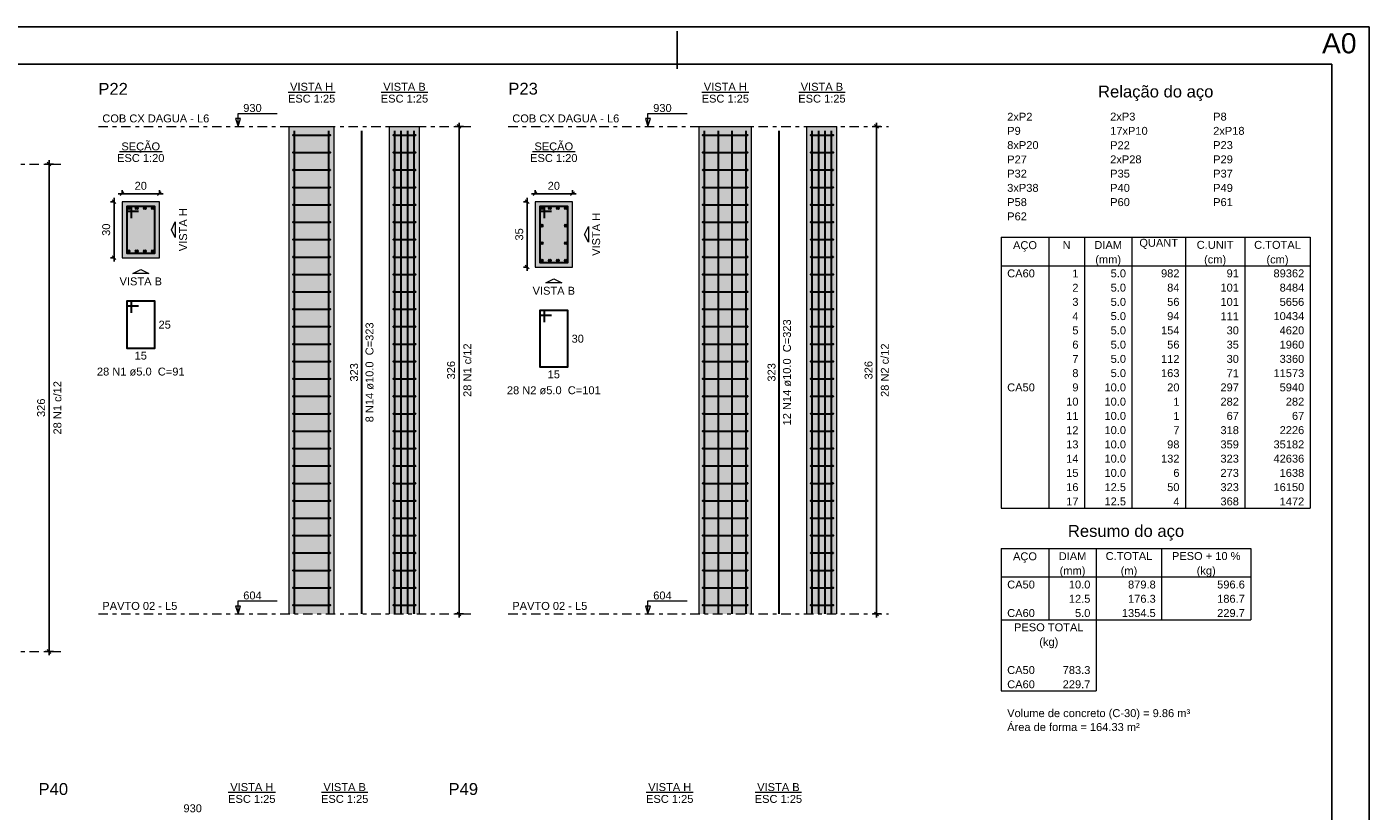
# Model space of a CAD drawing. Header units: millimetres. Extents: x 0 to 119, y 0 to 84.
# Tile 13 of 13: x 83 to 119, y 63 to 84. Entities that reach past the tile are written whole.
import ezdxf

# ---------------------------------------------------------------- set-up
doc = ezdxf.new("R2010")
doc.units = ezdxf.units.MM
doc.header["$MEASUREMENT"] = 0
doc.linetypes.add('DASHDOT', pattern=[2.54, 1.27, -0.635, 0, -0.635])
doc.linetypes.add('NULL', pattern=[0])
doc.layers.get('0').update_dxf_attribs({"lineweight": 18})
for name, color, linetype, lineweight in [('Descrição da armadura', 7, 'Continuous', 0), ('DT-Barras na forma', 2, 'Continuous', 30), ('DT-Barras no corte', 5, 'Continuous', 5), ('DT-Barras rebatidas', 2, 'Continuous', 30), ('DT-Cotas', 9, 'Continuous', 5), ('DT-Estribos na forma', 2, 'Continuous', 30), ('DT-Forma', 5, 'Continuous', 5), ('DT-Hachura seção pilares', 254, 'Continuous', 5), ('DT-Hachura vista pilares', 254, 'Continuous', 5), ('DT-Pontilhado', 9, 'DASHDOT', 5), ('DT-Relação do aço', 9, 'Continuous', 5), ('DT-Textos', 7, 'Continuous', 5), ('DT-Título', 3, 'Continuous', 20), ('Textos armaduras', 7, 'Continuous', 0)]:
    doc.layers.add(name, color=color, linetype=linetype, lineweight=lineweight)
doc.layers.add('SEDUC_MARF', color=1, linetype='Continuous')
doc.layers.add('SEDUC_MARGG', color=7, linetype='Continuous')
doc.styles.add('Arial', font='txt')
doc.dimstyles.new('UM_20.000000', dxfattribs={"dimtxt": 0.18, "dimasz": 0.1, "dimexe": 0.1, "dimexo": 0.2, "dimgap": 0, "dimtad": 1, "dimtih": 1, "dimtoh": 1, "dimdec": 1, "dimlfac": 20, "dimzin": 0, "dimdsep": 46, "dimtxsty": 'Standard', "dimcen": 0.09, "dimdle": 0.1, "dimadec": 1, "dimazin": 2, "dimtfac": 1, "dimtdec": 4, "dimtofl": 0, "dimtmove": 0, "dimatfit": 3, "dimfxl": 1, "dimtolj": 1, "dimarcsym": 0})
doc.dimstyles.new('UM_25.000000', dxfattribs={"dimtxt": 0.18, "dimasz": 0.1, "dimexe": 0.1, "dimexo": 0.2, "dimgap": 0, "dimtad": 1, "dimtih": 1, "dimtoh": 1, "dimdec": 1, "dimlfac": 25, "dimzin": 0, "dimdsep": 46, "dimtxsty": 'Standard', "dimcen": 0.09, "dimdle": 0.1, "dimadec": 1, "dimazin": 2, "dimtfac": 1, "dimtdec": 4, "dimtofl": 0, "dimtmove": 0, "dimatfit": 3, "dimfxl": 1, "dimtolj": 1, "dimarcsym": 0})

# ---------------------------------------------------------------- blocks, each defined once
blk = doc.blocks.new('_Oblique')
at = {"color": 0, "linetype": 'ByBlock', "lineweight": -2}
blk.add_line((-0.5, -0.5), (0.5, 0.5), dxfattribs=at)
blk = doc.blocks.new('*D27')
at = {"layer": 'Defpoints', "color": 0}
for p in [(83.605181, 80.42905), (83.922881, 80.42905), (83.922881, 67.38905)]:
    blk.add_point(p, dxfattribs=at)
at = {"layer": 'DT-Cotas', "color": 0, "lineweight": -2}
for p, q in [((83.722881, 80.42905), (83.505181, 80.42905)), ((83.605181, 67.28905), (83.605181, 80.52905)), ((83.722881, 67.38905), (83.505181, 67.38905))]:
    blk.add_line(p, q, dxfattribs=at)
at = {"layer": 'DT-Cotas', "color": 0, "lineweight": -2, "xscale": 0.1, "yscale": 0.1, "zscale": 0.1}
for p, rotation in [((83.605181, 80.42905), 90), ((83.605181, 67.38905), 270)]:
    blk.add_blockref('_Oblique', p, dxfattribs=dict(at, rotation=rotation))
at = {"layer": 'DT-Cotas', "color": 7, "insert": (83.393381, 73.90905), "char_height": 0.2118, "attachment_point": 5, "rotation": 90, "style": 'Arial'}
blk.add_mtext('\\A1;326', dxfattribs=at)
blk = doc.blocks.new('*D28')
at = {"layer": 'Defpoints', "color": 0}
for p in [(85.556568, 79.423), (85.344768, 77.923), (85.556568, 77.923)]:
    blk.add_point(p, dxfattribs=at)
at = {"layer": 'DT-Cotas', "color": 0, "lineweight": -2}
for p, q in [((85.356568, 79.423), (85.244768, 79.423)), ((85.344768, 79.523), (85.344768, 77.823)), ((85.356568, 77.923), (85.244768, 77.923))]:
    blk.add_line(p, q, dxfattribs=at)
at = {"layer": 'DT-Cotas', "color": 0, "lineweight": -2, "xscale": 0.1, "yscale": 0.1, "zscale": 0.1}
for p, rotation in [((85.344768, 79.423), 90), ((85.344768, 77.923), 270)]:
    blk.add_blockref('_Oblique', p, dxfattribs=dict(at, rotation=rotation))
at = {"layer": 'DT-Cotas', "color": 7, "insert": (85.132968, 78.673), "char_height": 0.2118, "attachment_point": 5, "rotation": 90, "style": 'Arial'}
blk.add_mtext('\\A1;30', dxfattribs=at)
blk = doc.blocks.new('*D29')
at = {"layer": 'Defpoints', "color": 0}
for p in [(85.556568, 79.423), (86.556568, 79.6348), (86.556568, 79.423)]:
    blk.add_point(p, dxfattribs=at)
at = {"layer": 'DT-Cotas', "color": 0, "lineweight": -2}
for p, q in [((85.556568, 79.623), (85.556568, 79.7348)), ((86.556568, 79.623), (86.556568, 79.7348)), ((85.456568, 79.6348), (86.656568, 79.6348))]:
    blk.add_line(p, q, dxfattribs=at)
at = {"layer": 'DT-Cotas', "color": 0, "lineweight": -2, "xscale": 0.1, "yscale": 0.1, "zscale": 0.1, "rotation": 180}
blk.add_blockref('_Oblique', (85.556568, 79.6348), dxfattribs=at)
at = {"layer": 'DT-Cotas', "color": 0, "lineweight": -2, "xscale": 0.1, "yscale": 0.1, "zscale": 0.1}
blk.add_blockref('_Oblique', (86.556568, 79.6348), dxfattribs=at)
at = {"layer": 'DT-Cotas', "color": 7, "insert": (86.056568, 79.8466), "char_height": 0.2118, "attachment_point": 5, "rotation": 0.0057296, "style": 'Arial'}
blk.add_mtext('\\A1;20', dxfattribs=at)
blk = doc.blocks.new('*D30')
at = {"layer": 'Defpoints', "color": 0}
for p in [(94.566564, 81.4351), (94.884264, 81.4351), (94.884264, 68.3951)]:
    blk.add_point(p, dxfattribs=at)
at = {"layer": 'DT-Cotas', "color": 0, "lineweight": -2}
for p, q in [((94.566564, 68.2951), (94.566564, 81.5351)), ((94.684264, 81.4351), (94.466564, 81.4351)), ((94.684264, 68.3951), (94.466564, 68.3951))]:
    blk.add_line(p, q, dxfattribs=at)
at = {"layer": 'DT-Cotas', "color": 0, "lineweight": -2, "xscale": 0.1, "yscale": 0.1, "zscale": 0.1}
for p, rotation in [((94.566564, 81.4351), 90), ((94.566564, 68.3951), 270)]:
    blk.add_blockref('_Oblique', p, dxfattribs=dict(at, rotation=rotation))
at = {"layer": 'DT-Cotas', "color": 7, "insert": (94.354764, 74.9151), "char_height": 0.2118, "attachment_point": 5, "rotation": 90, "style": 'Arial'}
blk.add_mtext('\\A1;326', dxfattribs=at)
blk = doc.blocks.new('*D31')
at = {"layer": 'Defpoints', "color": 0}
for p in [(96.600438, 79.423), (96.388638, 77.673), (96.600438, 77.673)]:
    blk.add_point(p, dxfattribs=at)
at = {"layer": 'DT-Cotas', "color": 0, "lineweight": -2}
for p, q in [((96.400438, 79.423), (96.288638, 79.423)), ((96.388638, 79.523), (96.388638, 77.573)), ((96.400438, 77.673), (96.288638, 77.673))]:
    blk.add_line(p, q, dxfattribs=at)
at = {"layer": 'DT-Cotas', "color": 0, "lineweight": -2, "xscale": 0.1, "yscale": 0.1, "zscale": 0.1}
for p, rotation in [((96.388638, 79.423), 90), ((96.388638, 77.673), 270)]:
    blk.add_blockref('_Oblique', p, dxfattribs=dict(at, rotation=rotation))
at = {"layer": 'DT-Cotas', "color": 7, "insert": (96.176838, 78.548), "char_height": 0.2118, "attachment_point": 5, "rotation": 90, "style": 'Arial'}
blk.add_mtext('\\A1;35', dxfattribs=at)
blk = doc.blocks.new('*D32')
at = {"layer": 'Defpoints', "color": 0}
for p in [(96.600438, 79.423), (97.600438, 79.6348), (97.600438, 79.423)]:
    blk.add_point(p, dxfattribs=at)
at = {"layer": 'DT-Cotas', "color": 0, "lineweight": -2}
for p, q in [((96.600438, 79.623), (96.600438, 79.7348)), ((97.600438, 79.623), (97.600438, 79.7348)), ((96.500438, 79.6348), (97.700438, 79.6348))]:
    blk.add_line(p, q, dxfattribs=at)
at = {"layer": 'DT-Cotas', "color": 0, "lineweight": -2, "xscale": 0.1, "yscale": 0.1, "zscale": 0.1, "rotation": 180}
blk.add_blockref('_Oblique', (96.600438, 79.6348), dxfattribs=at)
at = {"layer": 'DT-Cotas', "color": 0, "lineweight": -2, "xscale": 0.1, "yscale": 0.1, "zscale": 0.1}
blk.add_blockref('_Oblique', (97.600438, 79.6348), dxfattribs=at)
at = {"layer": 'DT-Cotas', "color": 7, "insert": (97.100438, 79.8466), "char_height": 0.2118, "attachment_point": 5, "rotation": 0.0057296, "style": 'Arial'}
blk.add_mtext('\\A1;20', dxfattribs=at)
blk = doc.blocks.new('*D33')
at = {"layer": 'Defpoints', "color": 0}
for p in [(105.727946, 81.4351), (106.045646, 81.4351), (106.045646, 68.3951)]:
    blk.add_point(p, dxfattribs=at)
at = {"layer": 'DT-Cotas', "color": 0, "lineweight": -2}
for p, q in [((105.727946, 68.2951), (105.727946, 81.5351)), ((105.845646, 81.4351), (105.627946, 81.4351)), ((105.845646, 68.3951), (105.627946, 68.3951))]:
    blk.add_line(p, q, dxfattribs=at)
at = {"layer": 'DT-Cotas', "color": 0, "lineweight": -2, "xscale": 0.1, "yscale": 0.1, "zscale": 0.1}
for p, rotation in [((105.727946, 81.4351), 90), ((105.727946, 68.3951), 270)]:
    blk.add_blockref('_Oblique', p, dxfattribs=dict(at, rotation=rotation))
at = {"layer": 'DT-Cotas', "color": 7, "insert": (105.516146, 74.9151), "char_height": 0.2118, "attachment_point": 5, "rotation": 90, "style": 'Arial'}
blk.add_mtext('\\A1;326', dxfattribs=at)

msp = doc.modelspace()

# ---------------------------------------------------------------- hatches: boundary and pattern name
at = {"layer": 'DT-Hachura seção pilares', "linetype": 'Continuous'}
for points in [[(85.5566, 77.923), (85.5566, 77.923), (86.5566, 77.923), (86.5566, 79.423), (85.5566, 79.423), (85.5566, 77.923)], [(96.6004, 77.673), (96.6004, 77.673), (97.6004, 77.673), (97.6004, 79.423), (96.6004, 79.423), (96.6004, 77.673)]]:
    msp.add_hatch(color=254, dxfattribs=at).paths.add_polyline_path(points)
at = {"layer": 'DT-Hachura vista pilares', "linetype": 'Continuous'}
for points in [[(90.025, 68.3951), (90.025, 81.4351), (91.225, 81.4351), (91.225, 68.3951), (90.025, 68.3951)], [(92.7076, 68.3951), (92.7076, 81.4351), (93.5076, 81.4351), (93.5076, 68.3951), (92.7076, 68.3951)], [(100.9863, 68.3951), (100.9863, 81.4351), (102.3863, 81.4351), (102.3863, 68.3951), (100.9863, 68.3951)], [(103.8689, 68.3951), (103.8689, 81.4351), (104.6689, 81.4351), (104.6689, 68.3951), (103.8689, 68.3951)]]:
    msp.add_hatch(color=254, dxfattribs=at).paths.add_polyline_path(points)

# ---------------------------------------------------------------- linework, layer by layer
at = {"layer": 'DT-Barras na forma'}
for points in [[(90.165, 68.3951), (90.165, 81.3191)], [(91.085, 68.3951), (91.085, 81.3191)], [(92.8476, 68.3951), (92.8476, 81.3191)], [(93.0209, 68.3951), (93.0209, 81.3191)], [(93.1942, 68.3951), (93.1942, 81.3191)], [(93.3676, 68.3951), (93.3676, 81.3191)], [(101.1263, 68.3951), (101.1263, 81.3191)], [(101.4997, 68.3951), (101.4997, 81.3191)], [(101.873, 68.3951), (101.873, 81.3191)], [(102.2463, 68.3951), (102.2463, 81.3191)], [(104.0089, 68.3951), (104.0089, 81.3191)], [(104.1823, 68.3951), (104.1823, 81.3191)], [(104.3556, 68.3951), (104.3556, 81.3191)], [(104.5289, 68.3951), (104.5289, 81.3191)], [(85.8066, 78.9855), (85.8066, 79.298), (85.6816, 79.298), (85.6816, 78.048), (86.4316, 78.048), (86.4316, 79.298), (85.6816, 79.298), (85.6816, 79.173), (85.9941, 79.173)], [(96.8504, 78.9855), (96.8504, 79.298), (96.7254, 79.298), (96.7254, 77.798), (97.4754, 77.798), (97.4754, 79.298), (96.7254, 79.298), (96.7254, 79.173), (97.0379, 79.173)]]:
    msp.add_lwpolyline(points, dxfattribs=at)
at = {"layer": 'DT-Barras no corte'}
for p, q in [((85.6941, 79.2105), (85.7691, 79.2855)), ((85.6941, 79.2855), (85.7691, 79.2105)), ((85.9107, 79.2105), (85.9857, 79.2855)), ((85.9107, 79.2855), (85.9857, 79.2105)), ((86.1274, 79.2105), (86.2024, 79.2855)), ((86.1274, 79.2855), (86.2024, 79.2105)), ((86.3441, 79.2105), (86.4191, 79.2855)), ((86.3441, 79.2855), (86.4191, 79.2105)), ((96.7379, 79.2105), (96.8129, 79.2855)), ((96.7379, 79.2855), (96.8129, 79.2105)), ((96.9546, 79.2105), (97.0296, 79.2855)), ((96.9546, 79.2855), (97.0296, 79.2105)), ((97.1713, 79.2105), (97.2463, 79.2855)), ((97.1713, 79.2855), (97.2463, 79.2105)), ((97.3879, 79.2105), (97.4629, 79.2855)), ((97.3879, 79.2855), (97.4629, 79.2105)), ((96.7379, 78.7438), (96.8129, 78.8188)), ((96.7379, 78.8188), (96.8129, 78.7438)), ((97.3879, 78.7438), (97.4629, 78.8188)), ((97.3879, 78.8188), (97.4629, 78.7438)), ((96.7379, 78.2772), (96.8129, 78.3522)), ((96.7379, 78.3522), (96.8129, 78.2772)), ((97.3879, 78.2772), (97.4629, 78.3522)), ((97.3879, 78.3522), (97.4629, 78.2772)), ((85.6941, 78.0605), (85.7691, 78.1355)), ((85.6941, 78.1355), (85.7691, 78.0605)), ((85.9107, 78.0605), (85.9857, 78.1355)), ((85.9107, 78.1355), (85.9857, 78.0605)), ((86.1274, 78.0605), (86.2024, 78.1355)), ((86.1274, 78.1355), (86.2024, 78.0605)), ((86.3441, 78.0605), (86.4191, 78.1355)), ((86.3441, 78.1355), (86.4191, 78.0605)), ((96.7379, 77.8105), (96.8129, 77.8855)), ((96.7379, 77.8855), (96.8129, 77.8105)), ((96.9546, 77.8105), (97.0296, 77.8855)), ((96.9546, 77.8855), (97.0296, 77.8105)), ((97.1713, 77.8105), (97.2463, 77.8855)), ((97.1713, 77.8855), (97.2463, 77.8105)), ((97.3879, 77.8105), (97.4629, 77.8855)), ((97.3879, 77.8855), (97.4629, 77.8105))]:
    msp.add_line(p, q, dxfattribs=at)
for centre in [(85.7316, 79.248), (85.9482, 79.248), (86.1649, 79.248), (86.3816, 79.248), (96.7754, 79.248), (96.9921, 79.248), (97.2088, 79.248), (97.4254, 79.248), (96.7754, 78.7813), (97.4254, 78.7813), (96.7754, 78.3147), (97.4254, 78.3147), (85.7316, 78.098), (85.9482, 78.098), (86.1649, 78.098), (86.3816, 78.098), (96.7754, 77.848), (96.9921, 77.848), (97.2088, 77.848), (97.4254, 77.848)]:
    msp.add_circle(centre, 0.0375, dxfattribs=at)
at = {"layer": 'DT-Barras rebatidas'}
for points in [[(91.9663, 68.3951), (91.9663, 81.3191)], [(103.1276, 68.3951), (103.1277, 81.3191)], [(85.8066, 76.4456), (85.8066, 76.7581), (85.6816, 76.7581), (85.6816, 75.5081), (86.4316, 75.5081), (86.4316, 76.7581), (85.6816, 76.7581), (85.6816, 76.6331), (85.9941, 76.6331)], [(96.8504, 76.1956), (96.8504, 76.5081), (96.7254, 76.5081), (96.7254, 75.0081), (97.4754, 75.0081), (97.4754, 76.5081), (96.7254, 76.5081), (96.7254, 76.3831), (97.0379, 76.3831)]]:
    msp.add_lwpolyline(points, dxfattribs=at)
at = {"layer": 'DT-Estribos na forma'}
for p, q in [((90.135, 81.2022), (91.115, 81.2022)), ((92.8176, 81.2022), (93.3976, 81.2022)), ((101.0963, 81.2022), (102.2763, 81.2022)), ((103.9789, 81.2022), (104.5589, 81.2022)), ((90.135, 80.7365), (91.115, 80.7365)), ((92.8176, 80.7365), (93.3976, 80.7365)), ((101.0963, 80.7365), (102.2763, 80.7365)), ((103.9789, 80.7365), (104.5589, 80.7365)), ((90.135, 80.2708), (91.115, 80.2708)), ((92.8176, 80.2708), (93.3976, 80.2708)), ((101.0963, 80.2708), (102.2763, 80.2708)), ((103.9789, 80.2708), (104.5589, 80.2708)), ((90.135, 79.8051), (91.115, 79.8051)), ((92.8176, 79.8051), (93.3976, 79.8051)), ((101.0963, 79.8051), (102.2763, 79.8051)), ((103.9789, 79.8051), (104.5589, 79.8051)), ((90.135, 79.3394), (91.115, 79.3394)), ((92.8176, 79.3394), (93.3976, 79.3394)), ((101.0963, 79.3394), (102.2763, 79.3394)), ((103.9789, 79.3394), (104.5589, 79.3394)), ((90.135, 78.8737), (91.115, 78.8737)), ((92.8176, 78.8737), (93.3976, 78.8737)), ((101.0963, 78.8737), (102.2763, 78.8737)), ((103.9789, 78.8737), (104.5589, 78.8737)), ((90.135, 78.408), (91.115, 78.408)), ((92.8176, 78.408), (93.3976, 78.408)), ((101.0963, 78.408), (102.2763, 78.408)), ((103.9789, 78.408), (104.5589, 78.408)), ((90.135, 77.9422), (91.115, 77.9422)), ((92.8176, 77.9422), (93.3976, 77.9422)), ((101.0963, 77.9422), (102.2763, 77.9422)), ((103.9789, 77.9422), (104.5589, 77.9422)), ((90.135, 77.4765), (91.115, 77.4765)), ((92.8176, 77.4765), (93.3976, 77.4765)), ((101.0963, 77.4765), (102.2763, 77.4765)), ((103.9789, 77.4765), (104.5589, 77.4765)), ((90.135, 77.0108), (91.115, 77.0108)), ((92.8176, 77.0108), (93.3976, 77.0108)), ((101.0963, 77.0108), (102.2763, 77.0108)), ((103.9789, 77.0108), (104.5589, 77.0108)), ((90.135, 76.5451), (91.115, 76.5451)), ((92.8176, 76.5451), (93.3976, 76.5451)), ((101.0963, 76.5451), (102.2763, 76.5451)), ((103.9789, 76.5451), (104.5589, 76.5451)), ((90.135, 76.0794), (91.115, 76.0794)), ((92.8176, 76.0794), (93.3976, 76.0794)), ((101.0963, 76.0794), (102.2763, 76.0794)), ((103.9789, 76.0794), (104.5589, 76.0794)), ((90.135, 75.6137), (91.115, 75.6137)), ((92.8176, 75.6137), (93.3976, 75.6137)), ((101.0963, 75.6137), (102.2763, 75.6137)), ((103.9789, 75.6137), (104.5589, 75.6137)), ((90.135, 75.148), (91.115, 75.148)), ((92.8176, 75.148), (93.3976, 75.148)), ((101.0963, 75.148), (102.2763, 75.148)), ((103.9789, 75.148), (104.5589, 75.148)), ((90.135, 74.6822), (91.115, 74.6822)), ((92.8176, 74.6822), (93.3976, 74.6822)), ((101.0963, 74.6822), (102.2763, 74.6822)), ((103.9789, 74.6822), (104.5589, 74.6822)), ((90.135, 74.2165), (91.115, 74.2165)), ((92.8176, 74.2165), (93.3976, 74.2165)), ((101.0963, 74.2165), (102.2763, 74.2165)), ((103.9789, 74.2165), (104.5589, 74.2165)), ((90.135, 73.7508), (91.115, 73.7508)), ((92.8176, 73.7508), (93.3976, 73.7508)), ((101.0963, 73.7508), (102.2763, 73.7508)), ((103.9789, 73.7508), (104.5589, 73.7508)), ((90.135, 73.2851), (91.115, 73.2851)), ((92.8176, 73.2851), (93.3976, 73.2851)), ((101.0963, 73.2851), (102.2763, 73.2851)), ((103.9789, 73.2851), (104.5589, 73.2851)), ((90.135, 72.8194), (91.115, 72.8194)), ((92.8176, 72.8194), (93.3976, 72.8194)), ((101.0963, 72.8194), (102.2763, 72.8194)), ((103.9789, 72.8194), (104.5589, 72.8194)), ((90.135, 72.3537), (91.115, 72.3537)), ((92.8176, 72.3537), (93.3976, 72.3537)), ((101.0963, 72.3537), (102.2763, 72.3537)), ((103.9789, 72.3537), (104.5589, 72.3537)), ((90.135, 71.888), (91.115, 71.888)), ((92.8176, 71.888), (93.3976, 71.888)), ((101.0963, 71.888), (102.2763, 71.888)), ((103.9789, 71.888), (104.5589, 71.888)), ((90.135, 71.4222), (91.115, 71.4222)), ((92.8176, 71.4222), (93.3976, 71.4222)), ((101.0963, 71.4222), (102.2763, 71.4222)), ((103.9789, 71.4222), (104.5589, 71.4222)), ((90.135, 70.9565), (91.115, 70.9565)), ((92.8176, 70.9565), (93.3976, 70.9565)), ((101.0963, 70.9565), (102.2763, 70.9565)), ((103.9789, 70.9565), (104.5589, 70.9565)), ((90.135, 70.4908), (91.115, 70.4908)), ((92.8176, 70.4908), (93.3976, 70.4908)), ((101.0963, 70.4908), (102.2763, 70.4908)), ((103.9789, 70.4908), (104.5589, 70.4908)), ((90.135, 70.0251), (91.115, 70.0251)), ((92.8176, 70.0251), (93.3976, 70.0251)), ((101.0963, 70.0251), (102.2763, 70.0251)), ((103.9789, 70.0251), (104.5589, 70.0251)), ((90.135, 69.5594), (91.115, 69.5594)), ((92.8176, 69.5594), (93.3976, 69.5594)), ((101.0963, 69.5594), (102.2763, 69.5594)), ((103.9789, 69.5594), (104.5589, 69.5594)), ((90.135, 69.0937), (91.115, 69.0937)), ((92.8176, 69.0937), (93.3976, 69.0937)), ((101.0963, 69.0937), (102.2763, 69.0937)), ((103.9789, 69.0937), (104.5589, 69.0937)), ((90.135, 68.628), (91.115, 68.628)), ((92.8176, 68.628), (93.3976, 68.628)), ((101.0963, 68.628), (102.2763, 68.628)), ((103.9789, 68.628), (104.5589, 68.628))]:
    msp.add_line(p, q, dxfattribs=at)
for centre in [(90.135, 81.2022), (91.115, 81.2022), (92.8176, 81.2022), (93.3976, 81.2022), (101.0963, 81.2022), (102.2763, 81.2022), (103.9789, 81.2022), (104.5589, 81.2022), (90.135, 80.7365), (91.115, 80.7365), (92.8176, 80.7365), (93.3976, 80.7365), (101.0963, 80.7365), (102.2763, 80.7365), (103.9789, 80.7365), (104.5589, 80.7365), (90.135, 80.2708), (91.115, 80.2708), (92.8176, 80.2708), (93.3976, 80.2708), (101.0963, 80.2708), (102.2763, 80.2708), (103.9789, 80.2708), (104.5589, 80.2708), (90.135, 79.8051), (91.115, 79.8051), (92.8176, 79.8051), (93.3976, 79.8051), (101.0963, 79.8051), (102.2763, 79.8051), (103.9789, 79.8051), (104.5589, 79.8051), (90.135, 79.3394), (91.115, 79.3394), (92.8176, 79.3394), (93.3976, 79.3394), (101.0963, 79.3394), (102.2763, 79.3394), (103.9789, 79.3394), (104.5589, 79.3394), (90.135, 78.8737), (91.115, 78.8737), (92.8176, 78.8737), (93.3976, 78.8737), (101.0963, 78.8737), (102.2763, 78.8737), (103.9789, 78.8737), (104.5589, 78.8737), (90.135, 78.408), (91.115, 78.408), (92.8176, 78.408), (93.3976, 78.408), (101.0963, 78.408), (102.2763, 78.408), (103.9789, 78.408), (104.5589, 78.408), (90.135, 77.9422), (91.115, 77.9422), (92.8176, 77.9422), (93.3976, 77.9422), (101.0963, 77.9422), (102.2763, 77.9422), (103.9789, 77.9422), (104.5589, 77.9422), (90.135, 77.4765), (91.115, 77.4765), (92.8176, 77.4765), (93.3976, 77.4765), (101.0963, 77.4765), (102.2763, 77.4765), (103.9789, 77.4765), (104.5589, 77.4765), (90.135, 77.0108), (91.115, 77.0108), (92.8176, 77.0108), (93.3976, 77.0108), (101.0963, 77.0108), (102.2763, 77.0108), (103.9789, 77.0108), (104.5589, 77.0108), (90.135, 76.5451), (91.115, 76.5451), (92.8176, 76.5451), (93.3976, 76.5451), (101.0963, 76.5451), (102.2763, 76.5451), (103.9789, 76.5451), (104.5589, 76.5451), (90.135, 76.0794), (91.115, 76.0794), (92.8176, 76.0794), (93.3976, 76.0794), (101.0963, 76.0794), (102.2763, 76.0794), (103.9789, 76.0794), (104.5589, 76.0794), (90.135, 75.6137), (91.115, 75.6137), (92.8176, 75.6137), (93.3976, 75.6137), (101.0963, 75.6137), (102.2763, 75.6137), (103.9789, 75.6137), (104.5589, 75.6137), (90.135, 75.148), (91.115, 75.148), (92.8176, 75.148), (93.3976, 75.148), (101.0963, 75.148), (102.2763, 75.148), (103.9789, 75.148), (104.5589, 75.148), (90.135, 74.6822), (91.115, 74.6822), (92.8176, 74.6822), (93.3976, 74.6822), (101.0963, 74.6822), (102.2763, 74.6822), (103.9789, 74.6822), (104.5589, 74.6822), (90.135, 74.2165), (91.115, 74.2165), (92.8176, 74.2165), (93.3976, 74.2165), (101.0963, 74.2165), (102.2763, 74.2165), (103.9789, 74.2165), (104.5589, 74.2165), (90.135, 73.7508), (91.115, 73.7508), (92.8176, 73.7508), (93.3976, 73.7508), (101.0963, 73.7508), (102.2763, 73.7508), (103.9789, 73.7508), (104.5589, 73.7508), (90.135, 73.2851), (91.115, 73.2851), (92.8176, 73.2851), (93.3976, 73.2851), (101.0963, 73.2851), (102.2763, 73.2851), (103.9789, 73.2851), (104.5589, 73.2851), (90.135, 72.8194), (91.115, 72.8194), (92.8176, 72.8194), (93.3976, 72.8194), (101.0963, 72.8194), (102.2763, 72.8194), (103.9789, 72.8194), (104.5589, 72.8194), (90.135, 72.3537), (91.115, 72.3537), (92.8176, 72.3537), (93.3976, 72.3537), (101.0963, 72.3537), (102.2763, 72.3537), (103.9789, 72.3537), (104.5589, 72.3537), (90.135, 71.888), (91.115, 71.888), (92.8176, 71.888), (93.3976, 71.888), (101.0963, 71.888), (102.2763, 71.888), (103.9789, 71.888), (104.5589, 71.888), (90.135, 71.4222), (91.115, 71.4222), (92.8176, 71.4222), (93.3976, 71.4222), (101.0963, 71.4222), (102.2763, 71.4222), (103.9789, 71.4222), (104.5589, 71.4222), (90.135, 70.9565), (91.115, 70.9565), (92.8176, 70.9565), (93.3976, 70.9565), (101.0963, 70.9565), (102.2763, 70.9565), (103.9789, 70.9565), (104.5589, 70.9565), (90.135, 70.4908), (91.115, 70.4908), (92.8176, 70.4908), (93.3976, 70.4908), (101.0963, 70.4908), (102.2763, 70.4908), (103.9789, 70.4908), (104.5589, 70.4908), (90.135, 70.0251), (91.115, 70.0251), (92.8176, 70.0251), (93.3976, 70.0251), (101.0963, 70.0251), (102.2763, 70.0251), (103.9789, 70.0251), (104.5589, 70.0251), (90.135, 69.5594), (91.115, 69.5594), (92.8176, 69.5594), (93.3976, 69.5594), (101.0963, 69.5594), (102.2763, 69.5594), (103.9789, 69.5594), (104.5589, 69.5594), (90.135, 69.0937), (91.115, 69.0937), (92.8176, 69.0937), (93.3976, 69.0937), (101.0963, 69.0937), (102.2763, 69.0937), (103.9789, 69.0937), (104.5589, 69.0937), (90.135, 68.628), (91.115, 68.628), (92.8176, 68.628), (93.3976, 68.628), (101.0963, 68.628), (102.2763, 68.628), (103.9789, 68.628), (104.5589, 68.628)]:
    msp.add_circle(centre, 0.01, dxfattribs=at)
at = {"layer": 'DT-Forma'}
for p, q in [((90.025, 81.4351), (91.225, 81.4351)), ((90.025, 68.3951), (90.025, 81.4351)), ((91.225, 68.3951), (91.225, 81.4351)), ((92.7076, 81.4351), (93.5076, 81.4351)), ((92.7076, 68.3951), (92.7076, 81.4351)), ((93.5076, 68.3951), (93.5076, 81.4351)), ((100.9863, 81.4351), (102.3863, 81.4351)), ((100.9863, 68.3951), (100.9863, 81.4351)), ((102.3863, 68.3951), (102.3863, 81.4351)), ((103.8689, 81.4351), (104.6689, 81.4351)), ((103.8689, 68.3951), (103.8689, 81.4351)), ((104.6689, 68.3951), (104.6689, 81.4351))]:
    msp.add_line(p, q, dxfattribs=at)
for points in [[(85.5566, 77.923), (86.5566, 77.923), (86.5566, 79.423), (85.5566, 79.423), (85.5566, 77.923)], [(96.6004, 77.673), (97.6004, 77.673), (97.6004, 79.423), (96.6004, 79.423), (96.6004, 77.673)]]:
    msp.add_lwpolyline(points, close=True, dxfattribs=at)
at = {"layer": 'DT-Pontilhado', "ltscale": 0.2}
for p, q in [((84.9229, 81.4351), (94.8843, 81.4351)), ((95.8843, 81.4351), (106.0456, 81.4351)), ((73.9615, 80.429), (83.9229, 80.429)), ((84.9229, 68.3951), (94.8843, 68.3951)), ((95.8843, 68.3951), (106.0456, 68.3951)), ((73.9615, 67.389), (83.9229, 67.389))]:
    msp.add_line(p, q, dxfattribs=at)
at = {"layer": 'DT-Relação do aço', "linetype": 'Continuous'}
for p, q in [((109.0634, 78.4699), (117.3236, 78.4699)), ((109.0634, 78.4699), (109.0634, 77.7074)), ((110.3342, 78.4699), (110.3342, 77.7074)), ((111.2873, 78.4699), (111.2873, 77.7074)), ((112.5581, 78.4699), (112.5581, 77.7074)), ((113.9878, 78.4699), (113.9878, 77.7074)), ((115.5763, 78.4699), (115.5763, 77.7074)), ((117.3236, 78.4699), (117.3236, 77.7074)), ((109.0634, 77.7074), (117.3236, 77.7074)), ((109.0634, 77.7074), (109.0634, 71.2263)), ((110.3342, 77.7074), (110.3342, 71.2263)), ((111.2873, 77.7074), (111.2873, 71.2263)), ((112.5581, 77.7074), (112.5581, 71.2263)), ((113.9878, 77.7074), (113.9878, 71.2263)), ((115.5763, 77.7074), (115.5763, 71.2263)), ((117.3236, 77.7074), (117.3236, 71.2263)), ((109.0634, 71.2263), (117.3236, 71.2263)), ((109.0634, 70.1462), (115.7351, 70.1462)), ((109.0634, 70.1462), (109.0634, 69.3837)), ((110.3342, 70.1462), (110.3342, 69.3837)), ((111.605, 70.1462), (111.605, 69.3837)), ((113.3524, 70.1462), (113.3524, 69.3837)), ((115.7351, 70.1462), (115.7351, 69.3837)), ((109.0634, 69.3837), (115.7351, 69.3837)), ((109.0634, 69.3837), (109.0634, 68.24)), ((110.3342, 69.3837), (110.3342, 68.24)), ((111.605, 69.3837), (111.605, 68.24)), ((113.3524, 69.3837), (113.3524, 68.24)), ((115.7351, 69.3837), (115.7351, 68.24)), ((109.0634, 68.24), (115.7351, 68.24)), ((109.0634, 68.24), (109.0634, 67.0962)), ((111.605, 68.24), (111.605, 67.0962)), ((109.0634, 67.0962), (109.0634, 66.3338)), ((111.605, 67.0962), (111.605, 66.3338)), ((109.0634, 66.3338), (111.605, 66.3338))]:
    msp.add_line(p, q, dxfattribs=at)
at = {"layer": 'DT-Textos'}
for p, q in [((89.9951, 82.3564), (91.2548, 82.3564)), ((92.4859, 82.3564), (93.7292, 82.3564)), ((101.0565, 82.3564), (102.3162, 82.3564)), ((103.6473, 82.3564), (104.8906, 82.3564)), ((85.4844, 80.7679), (86.6288, 80.7679)), ((96.5282, 80.7679), (97.6727, 80.7679)), ((88.3963, 63.6227), (89.656, 63.6227)), ((90.8871, 63.6227), (92.1304, 63.6227)), ((99.5695, 63.6227), (100.8292, 63.6227)), ((102.4839, 63.6227), (103.7272, 63.6227))]:
    msp.add_line(p, q, dxfattribs=at)
for points in [[(88.6573, 81.4351), (88.7208, 81.6469), (88.5937, 81.6469), (88.6573, 81.4351), (88.6573, 81.7851), (89.7073, 81.7851)], [(99.6186, 81.4351), (99.6822, 81.6469), (99.5551, 81.6469), (99.6186, 81.4351), (99.6186, 81.7851), (100.6686, 81.7851)], [(88.6573, 68.3951), (88.7208, 68.6069), (88.5937, 68.6069), (88.6573, 68.3951), (88.6573, 68.7451), (89.7073, 68.7451)], [(99.6186, 68.3951), (99.6822, 68.6069), (99.5551, 68.6069), (99.6186, 68.3951), (99.6186, 68.7451), (100.6686, 68.7451)]]:
    msp.add_lwpolyline(points, dxfattribs=at)
for points in [[(86.9802, 78.673), (86.9802, 78.4612), (86.8743, 78.673), (86.9802, 78.8848), (86.9802, 78.673)], [(98.024, 78.548), (98.024, 78.3362), (97.9181, 78.548), (98.024, 78.7598), (98.024, 78.548)], [(86.0566, 77.4994), (85.8448, 77.4994), (86.0566, 77.6053), (86.2684, 77.4994), (86.0566, 77.4994)], [(97.1004, 77.2494), (96.8886, 77.2494), (97.1004, 77.3553), (97.3122, 77.2494), (97.1004, 77.2494)]]:
    msp.add_lwpolyline(points, close=True, dxfattribs=at)
at = {"layer": 'SEDUC_MARF'}
msp.add_line((100.4015, 83.9804), (100.4015, 82.9804), dxfattribs=at)
msp.add_lwpolyline([(118.9, 84.1), (0, 84.1), (0, 0), (118.9, 0)], close=True, dxfattribs=at)
at = {"layer": 'SEDUC_MARGG'}
msp.add_lwpolyline([(2.5, 1), (117.9, 1), (117.9, 83.1), (2.5, 83.1), (2.5, 1)], dxfattribs=at)

# ---------------------------------------------------------------- texts
at = {"layer": 'Defpoints', "linetype": 'NULL', "insert": (117.64, 83.9301), "char_height": 0.54, "width": 5.451037, "attachment_point": 1, "line_spacing_factor": 0.9, "style": 'Arial'}
msp.add_mtext('A0', dxfattribs=at)
at = {"layer": 'Descrição da armadura', "linetype": 'NULL', "char_height": 0.2118, "attachment_point": 8, "rotation": 90.00021, "line_spacing_factor": 0.9, "style": 'Arial'}
for s, insert, width in [('8 N14 ø10.0  C=323', (92.284, 74.857), 5.239541), ('12 N14 ø10.0  C=323', (103.4454, 74.857), 5.562109), ('28 N1 c/12', (94.8983, 74.9151), 2.845127), ('28 N2 c/12', (106.0596, 74.9151), 2.845127), ('28 N1 c/12', (83.9369, 73.909), 2.845127)]:
    msp.add_mtext(s, dxfattribs=dict(at, insert=insert, width=width))
at = {"layer": 'Descrição da armadura', "linetype": 'NULL', "char_height": 0.2118, "attachment_point": 8, "line_spacing_factor": 0.9, "style": 'Arial'}
for s, insert, width in [('28 N1 ø5.0  C=91', (86.0569, 74.7669), 4.594404), ('28 N2 ø5.0  C=101', (97.1003, 74.2669), 4.916973)]:
    msp.add_mtext(s, dxfattribs=dict(at, insert=insert, width=width))
at = {"layer": 'DT-Relação do aço', "color": 7, "linetype": 'NULL', "line_spacing_factor": 0.9, "style": 'Arial'}
for s, insert, char_height, width, attachment_point in [('Relação do aço', (113.1935, 82.1129), 0.3177, 6.115312, 8), ('2xP2', (109.2223, 81.5897), 0.2118, 1.321992, 7), ('2xP3', (111.9757, 81.5897), 0.2118, 1.321992, 7), ('P8', (114.7291, 81.5897), 0.2118, 0.709424, 7), ('P9', (109.2223, 81.2085), 0.2118, 0.709424, 7), ('17xP10', (111.9757, 81.2085), 0.2118, 1.967129, 7), ('2xP18', (114.7291, 81.2085), 0.2118, 1.644561, 7), ('8xP20', (109.2223, 80.8272), 0.2118, 1.644561, 7), ('P22', (111.9757, 80.8272), 0.2118, 1.031992, 7), ('P23', (114.7291, 80.8272), 0.2118, 1.031992, 7), ('P27', (109.2223, 80.446), 0.2118, 1.031992, 7), ('2xP28', (111.9757, 80.446), 0.2118, 1.644561, 7), ('P29', (114.7291, 80.446), 0.2118, 1.031992, 7), ('P32', (109.2223, 80.0648), 0.2118, 1.031992, 7), ('P35', (111.9757, 80.0648), 0.2118, 1.031992, 7), ('P37', (114.7291, 80.0648), 0.2118, 1.031992, 7), ('3xP38', (109.2223, 79.6835), 0.2118, 1.644561, 7), ('P40', (111.9757, 79.6835), 0.2118, 1.031992, 7), ('P49', (114.7291, 79.6835), 0.2118, 1.031992, 7), ('P58', (109.2223, 79.3023), 0.2118, 1.031992, 7), ('P60', (111.9757, 79.3023), 0.2118, 1.031992, 7), ('P61', (114.7291, 79.3023), 0.2118, 1.031992, 7), ('P62', (109.2223, 78.921), 0.2118, 1.031992, 7), ('AÇO', (109.6988, 78.0887), 0.2118, 1.256855, 8), ('N', (110.8107, 78.1586), 0.2118, 0.418857, 8), ('DIAM', (111.9227, 78.1586), 0.2118, 1.45, 8), ('QUANT', (113.2729, 78.1586), 0.2118, 2.03, 8), ('C.UNIT', (114.782, 78.1586), 0.2118, 1.933145, 8), ('C.TOTAL', (116.4499, 78.1586), 0.2118, 2.449141, 8), ('(mm)', (111.9227, 77.7074), 0.2118, 1.352578, 8), ('(cm)', (114.782, 77.7074), 0.2118, 1.159434, 8), ('(cm)', (116.4499, 77.7074), 0.2118, 1.159434, 8), ('CA60', (109.2223, 77.3961), 0.2118, 1.45085, 7), ('1', (111.1285, 77.3961), 0.2118, 0.322568, 9), ('5.0', (112.3992, 77.3961), 0.2118, 0.806279, 9), ('982', (113.8289, 77.3961), 0.2118, 0.967705, 9), ('91', (115.4174, 77.3961), 0.2118, 0.645137, 9), ('89362', (117.1647, 77.3961), 0.2118, 1.612842, 9), ('2', (111.1285, 77.0148), 0.2118, 0.322568, 9), ('5.0', (112.3992, 77.0148), 0.2118, 0.806279, 9), ('84', (113.8289, 77.0148), 0.2118, 0.645137, 9), ('101', (115.4174, 77.0148), 0.2118, 0.967705, 9), ('8484', (117.1647, 77.0148), 0.2118, 1.290273, 9), ('3', (111.1285, 76.6336), 0.2118, 0.322568, 9), ('5.0', (112.3992, 76.6336), 0.2118, 0.806279, 9), ('56', (113.8289, 76.6336), 0.2118, 0.645137, 9), ('101', (115.4174, 76.6336), 0.2118, 0.967705, 9), ('5656', (117.1647, 76.6336), 0.2118, 1.290273, 9), ('4', (111.1285, 76.2524), 0.2118, 0.322568, 9), ('5.0', (112.3992, 76.2524), 0.2118, 0.806279, 9), ('94', (113.8289, 76.2524), 0.2118, 0.645137, 9), ('111', (115.4174, 76.2524), 0.2118, 0.967705, 9), ('10434', (117.1647, 76.2524), 0.2118, 1.612842, 9), ('5', (111.1285, 75.8711), 0.2118, 0.322568, 9), ('5.0', (112.3992, 75.8711), 0.2118, 0.806279, 9), ('154', (113.8289, 75.8711), 0.2118, 0.967705, 9), ('30', (115.4174, 75.8711), 0.2118, 0.645137, 9), ('4620', (117.1647, 75.8711), 0.2118, 1.290273, 9), ('6', (111.1285, 75.4899), 0.2118, 0.322568, 9), ('5.0', (112.3992, 75.4899), 0.2118, 0.806279, 9), ('56', (113.8289, 75.4899), 0.2118, 0.645137, 9), ('35', (115.4174, 75.4899), 0.2118, 0.645137, 9), ('1960', (117.1647, 75.4899), 0.2118, 1.290273, 9), ('7', (111.1285, 75.1086), 0.2118, 0.322568, 9), ('5.0', (112.3992, 75.1086), 0.2118, 0.806279, 9), ('112', (113.8289, 75.1086), 0.2118, 0.967705, 9), ('30', (115.4174, 75.1086), 0.2118, 0.645137, 9), ('3360', (117.1647, 75.1086), 0.2118, 1.290273, 9), ('8', (111.1285, 74.7274), 0.2118, 0.322568, 9), ('5.0', (112.3992, 74.7274), 0.2118, 0.806279, 9), ('163', (113.8289, 74.7274), 0.2118, 0.967705, 9), ('11573', (117.1647, 74.7274), 0.2118, 1.612842, 9), ('71', (115.4174, 74.7274), 0.2118, 0.645137, 9), ('CA50', (109.2223, 74.3462), 0.2118, 1.45085, 7), ('9', (111.1285, 74.3462), 0.2118, 0.322568, 9), ('10.0', (112.3992, 74.3462), 0.2118, 1.128848, 9), ('20', (113.8289, 74.3462), 0.2118, 0.645137, 9), ('297', (115.4174, 74.3462), 0.2118, 0.967705, 9), ('5940', (117.1647, 74.3462), 0.2118, 1.290273, 9), ('10', (111.1285, 73.9649), 0.2118, 0.645137, 9), ('10.0', (112.3992, 73.9649), 0.2118, 1.128848, 9), ('1', (113.8289, 73.9649), 0.2118, 0.322568, 9), ('282', (115.4174, 73.9649), 0.2118, 0.967705, 9), ('282', (117.1647, 73.9649), 0.2118, 0.967705, 9), ('11', (111.1285, 73.5837), 0.2118, 0.645137, 9), ('10.0', (112.3992, 73.5837), 0.2118, 1.128848, 9), ('1', (113.8289, 73.5837), 0.2118, 0.322568, 9), ('67', (115.4174, 73.5837), 0.2118, 0.645137, 9), ('67', (117.1647, 73.5837), 0.2118, 0.645137, 9), ('12', (111.1285, 73.2024), 0.2118, 0.645137, 9), ('10.0', (112.3992, 73.2024), 0.2118, 1.128848, 9), ('7', (113.8289, 73.2024), 0.2118, 0.322568, 9), ('318', (115.4174, 73.2024), 0.2118, 0.967705, 9), ('2226', (117.1647, 73.2024), 0.2118, 1.290273, 9), ('13', (111.1285, 72.8212), 0.2118, 0.645137, 9), ('10.0', (112.3992, 72.8212), 0.2118, 1.128848, 9), ('98', (113.8289, 72.8212), 0.2118, 0.645137, 9), ('359', (115.4174, 72.8212), 0.2118, 0.967705, 9), ('35182', (117.1647, 72.8212), 0.2118, 1.612842, 9), ('14', (111.1285, 72.44), 0.2118, 0.645137, 9), ('10.0', (112.3992, 72.44), 0.2118, 1.128848, 9), ('132', (113.8289, 72.44), 0.2118, 0.967705, 9), ('323', (115.4174, 72.44), 0.2118, 0.967705, 9), ('42636', (117.1647, 72.44), 0.2118, 1.612842, 9), ('15', (111.1285, 72.0587), 0.2118, 0.645137, 9), ('10.0', (112.3992, 72.0587), 0.2118, 1.128848, 9), ('6', (113.8289, 72.0587), 0.2118, 0.322568, 9), ('273', (115.4174, 72.0587), 0.2118, 0.967705, 9), ('1638', (117.1647, 72.0587), 0.2118, 1.290273, 9), ('16', (111.1285, 71.6775), 0.2118, 0.645137, 9), ('12.5', (112.3992, 71.6775), 0.2118, 1.128848, 9), ('50', (113.8289, 71.6775), 0.2118, 0.645137, 9), ('323', (115.4174, 71.6775), 0.2118, 0.967705, 9), ('16150', (117.1647, 71.6775), 0.2118, 1.612842, 9), ('17', (111.1285, 71.2962), 0.2118, 0.645137, 9), ('12.5', (112.3992, 71.2962), 0.2118, 1.128848, 9), ('4', (113.8289, 71.2962), 0.2118, 0.322568, 9), ('368', (115.4174, 71.2962), 0.2118, 0.967705, 9), ('1472', (117.1647, 71.2962), 0.2118, 1.290273, 9), ('Resumo do aço', (112.3992, 70.358), 0.3177, 6.163437, 8), ('AÇO', (109.6988, 69.7649), 0.2118, 1.256855, 8), ('DIAM', (110.9696, 69.8348), 0.2118, 1.45, 8), ('C.TOTAL', (112.4787, 69.8348), 0.2118, 2.449141, 8), ('PESO + 10 %', (114.5437, 69.8348), 0.2118, 3.594697, 8), ('(mm)', (110.9696, 69.3837), 0.2118, 1.352578, 8), ('(m)', (112.4787, 69.3837), 0.2118, 0.869434, 8), ('(kg)', (114.5437, 69.3837), 0.2118, 0.998857, 8), ('CA50', (109.2223, 69.0723), 0.2118, 1.45085, 7), ('10.0', (111.4462, 69.0723), 0.2118, 1.128848, 9), ('879.8', (113.1935, 69.0723), 0.2118, 1.451416, 9), ('596.6', (115.5763, 69.0723), 0.2118, 1.451416, 9), ('12.5', (111.4462, 68.6911), 0.2118, 1.128848, 9), ('176.3', (113.1935, 68.6911), 0.2118, 1.451416, 9), ('186.7', (115.5763, 68.6911), 0.2118, 1.451416, 9), ('CA60', (109.2223, 68.3099), 0.2118, 1.45085, 7), ('5.0', (111.4462, 68.3099), 0.2118, 0.806279, 9), ('1354.5', (113.1935, 68.3099), 0.2118, 1.773984, 9), ('229.7', (115.5763, 68.3099), 0.2118, 1.451416, 9), ('PESO TOTAL', (110.3342, 67.9286), 0.2118, 3.641992, 8), ('(kg)', (110.3342, 67.4775), 0.2118, 0.998857, 8), ('CA50', (109.2223, 66.7849), 0.2118, 1.45085, 7), ('783.3', (111.4462, 66.7849), 0.2118, 1.451416, 9), ('CA60', (109.2223, 66.4037), 0.2118, 1.45085, 7), ('229.7', (111.4462, 66.4037), 0.2118, 1.451416, 9), ('Volume de concreto (C-30) = 9.86 m³', (109.2223, 65.5713), 0.2118, 9.590391, 7), ('Área de forma = 164.33 m²', (109.2223, 65.2599), 0.2118, 6.947539, 7)]:
    msp.add_mtext(s, dxfattribs=dict(at, insert=insert, char_height=char_height, width=width, attachment_point=attachment_point))
at = {"layer": 'DT-Textos', "linetype": 'NULL', "char_height": 0.2118, "line_spacing_factor": 0.798, "style": 'Arial'}
for s, insert, width, attachment_point in [('VISTA H', (90.6249, 82.3879), 2.255996, 8), ('VISTA B', (93.1079, 82.3879), 2.223994, 8), ('VISTA H', (101.6863, 82.3879), 2.255996, 8), ('VISTA B', (104.2693, 82.3879), 2.223994, 8), ('ESC 1:25', (90.6249, 82.0709), 2.482559, 8), ('ESC 1:25', (93.1079, 82.0709), 2.482559, 8), ('ESC 1:25', (101.6863, 82.0709), 2.482559, 8), ('ESC 1:25', (104.2693, 82.0709), 2.482559, 8), ('930', (88.7969, 81.8199), 0.967705, 7), ('930', (99.7583, 81.8199), 0.967705, 7), ('COB CX DAGUA - L6', (85.0289, 81.5409), 5.607988, 7), ('COB CX DAGUA - L6', (95.9903, 81.5409), 5.607988, 7), ('ESC 1:20', (86.0569, 80.4819), 2.482559, 8), ('SEÇÃO', (86.0569, 80.73), 2.030566, 8), ('ESC 1:20', (97.1003, 80.4819), 2.482559, 8), ('SEÇÃO', (97.1003, 80.73), 2.030566, 8), ('VISTA B', (86.0569, 77.1819), 2.223994, 8), ('VISTA B', (97.1003, 76.9319), 2.223994, 8), ('604', (88.7969, 68.7799), 0.967705, 7), ('604', (99.7583, 68.7799), 0.967705, 7), ('PAVTO 02 - L5', (85.0289, 68.5009), 3.932842, 7), ('PAVTO 02 - L5', (95.9903, 68.5009), 3.932842, 7), ('VISTA H', (89.0261, 63.6542), 2.255996, 8), ('VISTA B', (91.5091, 63.6542), 2.223994, 8), ('VISTA H', (100.1995, 63.6542), 2.255996, 8), ('VISTA B', (103.1055, 63.6542), 2.223994, 8), ('ESC 1:25', (89.0261, 63.3372), 2.482559, 8), ('ESC 1:25', (91.5091, 63.3372), 2.482559, 8), ('ESC 1:25', (100.1995, 63.3372), 2.482559, 8), ('ESC 1:25', (103.1055, 63.3372), 2.482559, 8), ('930', (87.1981, 63.0862), 0.967705, 7)]:
    msp.add_mtext(s, dxfattribs=dict(at, insert=insert, width=width, attachment_point=attachment_point))
at = {"layer": 'DT-Textos', "linetype": 'NULL', "char_height": 0.2118, "width": 2.255996, "attachment_point": 8, "rotation": 90.00021, "line_spacing_factor": 0.798, "style": 'Arial'}
for insert in [(87.298, 78.673), (98.3414, 78.548)]:
    msp.add_mtext('VISTA H', dxfattribs=dict(at, insert=insert))
at = {"layer": 'DT-Título', "linetype": 'NULL', "char_height": 0.3177, "width": 1.565781, "attachment_point": 7, "line_spacing_factor": 0.798, "style": 'Arial'}
for s, insert in [('P22', (84.9229, 82.2818)), ('P23', (95.8843, 82.2818)), ('P40', (83.3241, 63.5481)), ('P49', (94.2855, 63.5481))]:
    msp.add_mtext(s, dxfattribs=dict(at, insert=insert))
at = {"layer": 'Textos armaduras', "linetype": 'NULL', "char_height": 0.2118, "width": 1.045137, "line_spacing_factor": 0.9, "style": 'Arial'}
for s, insert, attachment_point in [('25', (86.5316, 76.239), 1), ('30', (97.5754, 75.864), 1), ('15', (86.0566, 75.4108), 2), ('15', (97.1004, 74.9108), 2)]:
    msp.add_mtext(s, dxfattribs=dict(at, insert=insert, attachment_point=attachment_point))
at = {"layer": 'Textos armaduras', "linetype": 'NULL', "char_height": 0.2118, "width": 1.367705, "attachment_point": 8, "rotation": 90.00021, "line_spacing_factor": 0.9, "style": 'Arial'}
for insert in [(91.869, 74.8571), (103.0304, 74.8571)]:
    msp.add_mtext('323', dxfattribs=dict(at, insert=insert))

# ---------------------------------------------------------------- dimensions: what is measured, and where the dimension line sits
at = {"layer": 'DT-Cotas'}
for base, p1, p2, dimstyle, override, picture, middle in [((94.5666, 81.4351), (94.8843, 68.3951), (94.8843, 81.4351), 'UM_25.000000', {"dimtxt": 0.2118, "dimasz": 0.1, "dimexe": 0.1, "dimexo": 0.2, "dimtad": 1, "dimtih": 0, "dimtoh": 0, "dimdec": 1, "dimlfac": 25, "dimzin": 8, "dimtxsty": 'Arial', "dimblk": 'Oblique', "dimblk1": 'Oblique', "dimblk2": 'Oblique', "dimsah": 1, "dimdle": 0.1, "dimse1": 0, "dimse2": 0, "dimclrt": 7, "dimadec": 1, "dimazin": 3, "dimtmove": 2, "dimldrblk": 'Oblique'}, '*D30', (94.3548, 74.9151)), ((105.7279, 81.4351), (106.0456, 68.3951), (106.0456, 81.4351), 'UM_25.000000', {"dimtxt": 0.2118, "dimasz": 0.1, "dimexe": 0.1, "dimexo": 0.2, "dimtad": 1, "dimtih": 0, "dimtoh": 0, "dimdec": 1, "dimlfac": 25, "dimzin": 8, "dimtxsty": 'Arial', "dimblk": 'Oblique', "dimblk1": 'Oblique', "dimblk2": 'Oblique', "dimsah": 1, "dimdle": 0.1, "dimse1": 0, "dimse2": 0, "dimclrt": 7, "dimadec": 1, "dimazin": 3, "dimtmove": 2, "dimldrblk": 'Oblique'}, '*D33', (105.5161, 74.9151)), ((83.6052, 80.429), (83.9229, 67.389), (83.9229, 80.429), 'UM_25.000000', {"dimtxt": 0.2118, "dimasz": 0.1, "dimexe": 0.1, "dimexo": 0.2, "dimtad": 1, "dimtih": 0, "dimtoh": 0, "dimdec": 1, "dimlfac": 25, "dimzin": 8, "dimtxsty": 'Arial', "dimblk": 'Oblique', "dimblk1": 'Oblique', "dimblk2": 'Oblique', "dimsah": 1, "dimdle": 0.1, "dimse1": 0, "dimse2": 0, "dimclrt": 7, "dimadec": 1, "dimazin": 3, "dimtmove": 2, "dimldrblk": 'Oblique'}, '*D27', (83.3934, 73.909)), ((85.3448, 77.923), (85.5566, 79.423), (85.5566, 77.923), 'UM_20.000000', {"dimtxt": 0.2118, "dimasz": 0.1, "dimexe": 0.1, "dimexo": 0.2, "dimtad": 1, "dimtih": 0, "dimtoh": 0, "dimdec": 1, "dimlfac": 20, "dimzin": 8, "dimtxsty": 'Arial', "dimblk": 'Oblique', "dimblk1": 'Oblique', "dimblk2": 'Oblique', "dimsah": 1, "dimdle": 0.1, "dimse1": 0, "dimse2": 0, "dimclrt": 7, "dimadec": 1, "dimazin": 3, "dimtmove": 2, "dimldrblk": 'Oblique'}, '*D28', (85.133, 78.673)), ((96.3886, 77.673), (96.6004, 79.423), (96.6004, 77.673), 'UM_20.000000', {"dimtxt": 0.2118, "dimasz": 0.1, "dimexe": 0.1, "dimexo": 0.2, "dimtad": 1, "dimtih": 0, "dimtoh": 0, "dimdec": 1, "dimlfac": 20, "dimzin": 8, "dimtxsty": 'Arial', "dimblk": 'Oblique', "dimblk1": 'Oblique', "dimblk2": 'Oblique', "dimsah": 1, "dimdle": 0.1, "dimse1": 0, "dimse2": 0, "dimclrt": 7, "dimadec": 1, "dimazin": 3, "dimtmove": 2, "dimldrblk": 'Oblique'}, '*D31', (96.1768, 78.548))]:
    dim = msp.add_linear_dim(base=base, p1=p1, p2=p2, angle=90, dimstyle=dimstyle, override=override, dxfattribs=at)
    dim.commit()
    dim.dimension.update_dxf_attribs({"geometry": picture, "text_midpoint": middle, "dimtype": 160, "text_rotation": 90})
for base, p1, p2, picture, middle in [((86.5566, 79.6348), (85.5566, 79.423), (86.5566, 79.423), '*D29', (86.0566, 79.8466)), ((97.6004, 79.6348), (96.6004, 79.423), (97.6004, 79.423), '*D32', (97.1004, 79.8466))]:
    dim = msp.add_linear_dim(base=base, p1=p1, p2=p2, dimstyle='UM_20.000000', override={"dimtxt": 0.2118, "dimasz": 0.1, "dimexe": 0.1, "dimexo": 0.2, "dimtad": 1, "dimtih": 0, "dimtoh": 0, "dimdec": 1, "dimlfac": 20, "dimzin": 8, "dimtxsty": 'Arial', "dimblk": 'Oblique', "dimblk1": 'Oblique', "dimblk2": 'Oblique', "dimsah": 1, "dimdle": 0.1, "dimse1": 0, "dimse2": 0, "dimclrt": 7, "dimadec": 1, "dimazin": 3, "dimtmove": 2, "dimldrblk": 'Oblique'}, dxfattribs=at)
    dim.commit()
    dim.dimension.update_dxf_attribs({"geometry": picture, "text_midpoint": middle, "dimtype": 160, "text_rotation": 0.00573})

doc.saveas('drawing.dxf')
